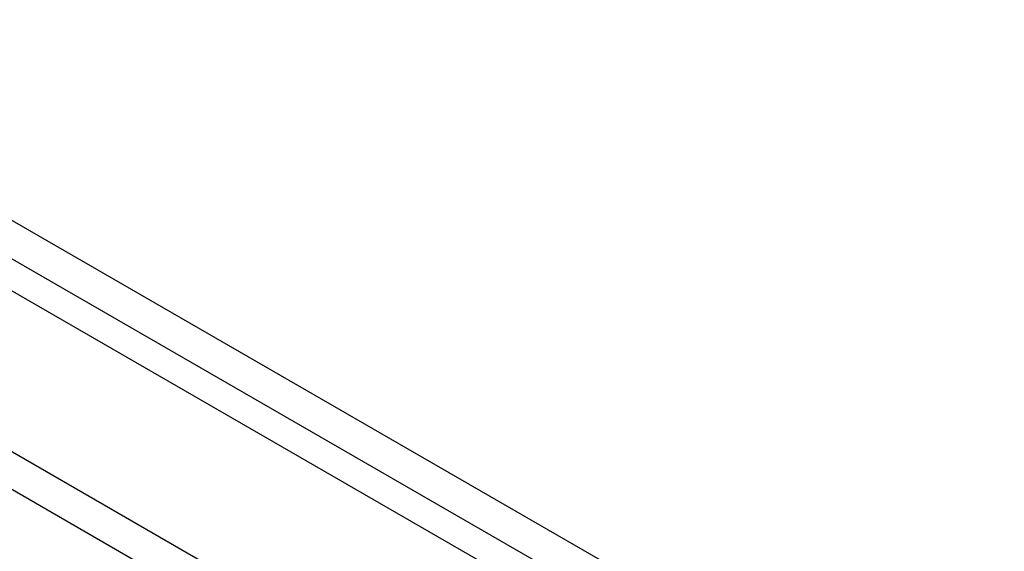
# Model space of a CAD drawing. Header units: inches. Extents: x 635 to 745, y 253 to 341.
# Tile 59 of 127: x 681.87 to 686.04, y 308.7 to 310.96. Entities that reach past the tile are written whole.
import ezdxf

# ---------------------------------------------------------------- set-up
doc = ezdxf.new("R2010")
doc.units = ezdxf.units.IN
doc.header["$MEASUREMENT"] = 0
doc.layers.add('Visible Edges(ANSI)', color=7, linetype='Continuous', lineweight=25)
doc.layers.add('Visible Tangent Edges(ANSI)', color=7, linetype='Continuous', lineweight=25)

msp = doc.modelspace()

# ---------------------------------------------------------------- linework, layer by layer
at = {"layer": 'Visible Edges(ANSI)'}
msp.add_line((636.069, 336.2274), (686.7013, 306.9948), dxfattribs=at)
at = {"layer": 'Visible Tangent Edges(ANSI)'}
for p, q in [((686.9722, 307.1363), (636.2005, 336.4494)), ((636.1305, 336.3281), (686.9022, 307.0151)), ((635.4785, 335.8865), (686.1109, 306.6539)), ((686.0409, 306.5326), (635.4085, 335.7653))]:
    msp.add_line(p, q, dxfattribs=at)

doc.saveas('drawing.dxf')
